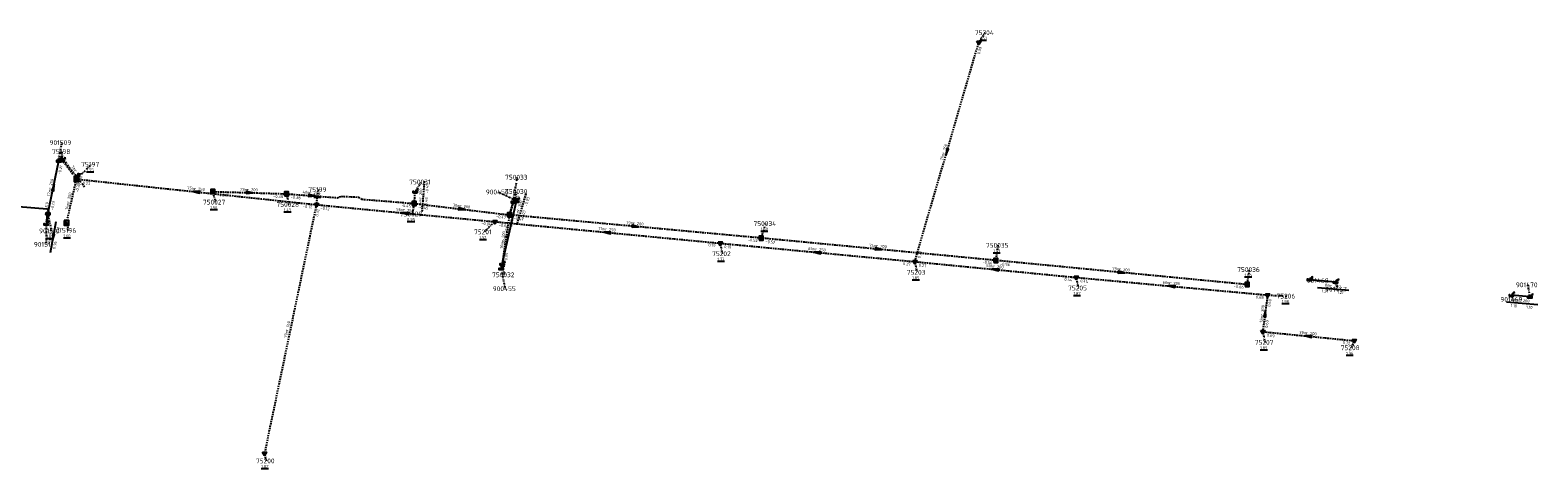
# Model space of a CAD drawing. Extents: x 188323 to 208361, y 565368 to 574910.
# Tile 236 of 256: x 200292 to 200763, y 572050 to 572187. Entities that reach past the tile are written whole.
import ezdxf

# ---------------------------------------------------------------- set-up
doc = ezdxf.new("R2010")
doc.units = 0
for name, pattern in [('BORDER', [1.75, 0.5, -0.25, 0.5, -0.25, 0, -0.25]), ('DASHDOT', [1, 0.5, -0.25, 0, -0.25]), ('DASHED', [0.75, 0.5, -0.25])]:
    doc.linetypes.add(name, pattern=pattern)
doc.layers.get('0').update_dxf_attribs({"linetype": 'CONTINUOUS'})
for name, color, linetype in [('RIO-AFM', 7, 'CONTINUOUS'), ('RIO-BOK', 7, 'CONTINUOUS'), ('RIO-DET', 7, 'CONTINUOUS'), ('RIO-KNP', 7, 'CONTINUOUS'), ('RIO-KNR', 7, 'CONTINUOUS'), ('RIO-LAG', 7, 'CONTINUOUS'), ('RIO-LAG_1B', 7, 'DASHED'), ('RIO-LAG_2B', 7, 'DASHED'), ('RIO-LAG_4', 7, 'BORDER'), ('RIO-LEN', 7, 'CONTINUOUS'), ('RIO-MVD', 1, 'CONTINUOUS'), ('RIO-VRB', 6, 'DASHDOT'), ('RIO-VRH', 7, 'CONTINUOUS')]:
    doc.layers.add(name, color=color, linetype=linetype)
doc.styles.add('RIO-TXT', font='isocp.shx')

# ---------------------------------------------------------------- blocks, each defined once
blk = doc.blocks.new('L_VHR')
blk.add_lwpolyline([(-0.5, 0), (0.5, 0), (-0.5, 0.15), (-0.5, -0.15), (0.5, 0)])
blk = doc.blocks.new('K_IPR')
blk.add_lwpolyline([(-0.5, -0.5), (0.5, -0.5), (0.5, 0.5), (-0.5, 0.5)], close=True)
blk.add_solid([(-0.5, 0.5), (0.5, 0.5), (-0.5, -0.5), (0.5, -0.5)])
at = {"style": 'RIO-TXT', "flags": 1}
blk.add_attdef('KNOOPNAAM', (2, 2), '', height=1, dxfattribs=at)
blk = doc.blocks.new('K_UTB')
blk.add_lwpolyline([(0.5, 0.15), (0.5, -0.3), (-0.5, -0.3), (-0.5, 0.15), (-0.45, 0.15), (-0.45, -0.25), (0, -0.25), (0.45, -0.25), (0.45, 0.15)], close=True)
blk.add_lwpolyline([(0.85, 0.6), (0.55, 0.65), (0.614828, 0.459583), (0.850842, 0.598937)])
blk.add_arc((0.85, -0.25), 0.85, 90, 180)
at = {"style": 'RIO-TXT', "flags": 1}
blk.add_attdef('KNOOPNAAM', (2, 2), '', height=1, dxfattribs=at)
blk = doc.blocks.new('K_RGM')
blk.add_lwpolyline([(-0.6, 0.6), (-0.6, -0.6), (0.6, -0.6), (0.6, 0.6)], close=True)
blk.add_solid([(-0.6, 0.6), (0, 0.6), (-0.6, -0.6), (0, -0.6)])
at = {"style": 'RIO-TXT', "flags": 1}
blk.add_attdef('KNOOPNAAM', (2, 2), '', height=1, dxfattribs=at)
blk = doc.blocks.new('K_OVL')
for points in [[(0.6, 0.6), (-0.6, 0.6), (-0.6, -0.6), (0.6, -0.6)], [(1, 1.25), (0.474823, 0.983111), (0.413034, 1.369554)]]:
    blk.add_lwpolyline(points, close=True)
blk.add_arc((0.81571, 0.439293), 0.83139, 77.193131, 168.854604)
blk.add_solid([(-0.6, 0.6), (0.6, 0.6), (-0.6, -0.6), (0.6, -0.6)])
at = {"style": 'RIO-TXT', "flags": 1}
blk.add_attdef('KNOOPNAAM', (2, 2), '', height=1, dxfattribs=at)
blk = doc.blocks.new('K_IPD')
blk.add_lwpolyline([(-0.496027, 0.307994), (0.503973, 0.307994), (0.003973, -0.558031)], close=True)
blk.add_solid([(-0.496027, 0.307994), (0.503973, 0.307994), (0.003973, -0.558031)])
at = {"style": 'RIO-TXT', "flags": 1}
blk.add_attdef('KNOOPNAAM', (2, 2), '', height=1, dxfattribs=at)
blk = doc.blocks.new('K_IPG')
blk.add_circle((0, 0), 0.5)
for points in [[(0, 0), (-0.5, 0), (-0.433013, 0.25)], [(0, 0), (-0.433013, -0.25), (-0.5, 0)], [(0, 0), (-0.433013, 0.25), (-0.25, 0.433013)], [(0, 0), (-0.25, -0.433013), (-0.433013, -0.25)], [(0, 0), (-0.25, 0.433013), (0, 0.5)], [(0, 0), (0, -0.5), (-0.25, -0.433013)], [(0, 0), (0, 0.5), (0.25, 0.433013)], [(0, 0), (0.25, 0.433013), (0.433013, 0.25)], [(0, 0), (0.433013, 0.25), (0.5, 0)], [(0, 0), (0.5, 0), (0.433013, -0.25)], [(0, 0), (0.433013, -0.25), (0.25, -0.433013)], [(0, 0), (0.25, -0.433013), (0, -0.5)]]:
    blk.add_solid(points)
at = {"style": 'RIO-TXT', "flags": 1}
blk.add_attdef('KNOOPNAAM', (2, 2), '', height=1, dxfattribs=at)
blk = doc.blocks.new('1084_06______750029____750031_')
at = {"layer": 'RIO-LAG_1B'}
blk.add_line((0, 0), (0.73, 9.793), dxfattribs=at)
at = {"layer": 'RIO-AFM', "style": 'RIO-TXT'}
blk.add_text('r 200', height=0.9, rotation=85.7258, dxfattribs=at).set_placement((-0.2137, 3.8567))
at = {"layer": 'RIO-BOK', "style": 'RIO-TXT'}
for p in [(1.8216, 5.5998), (1.5002, 1.2918)]:
    blk.add_text('-0.45', height=0.9, rotation=85.7258, dxfattribs=at).set_placement(p)
at = {"layer": 'RIO-LEN', "style": 'RIO-TXT'}
blk.add_text('4m', height=0.9, rotation=85.7258, dxfattribs=at).set_placement((-0.3342, 2.2411))
blk = doc.blocks.new('1085_06______750030____750033_')
at = {"layer": 'RIO-LAG_1B'}
blk.add_line((0, 0), (2.749, 9.428), dxfattribs=at)
at = {"layer": 'RIO-AFM', "style": 'RIO-TXT'}
blk.add_text('r 200', height=0.9, rotation=73.7377, dxfattribs=at).set_placement((0.5921, 3.8169))
at = {"layer": 'RIO-BOK', "style": 'RIO-TXT'}
for p in [(2.9451, 5.0993), (1.7358, 0.9519)]:
    blk.add_text('-0.03', height=0.9, rotation=73.7377, dxfattribs=at).set_placement(p)
at = {"layer": 'RIO-LEN', "style": 'RIO-TXT'}
blk.add_text('4m', height=0.9, rotation=73.7377, dxfattribs=at).set_placement((0.1386, 2.2617))
blk = doc.blocks.new('1128_06______75197___c275198_')
at = {"layer": 'RIO-LAG_4'}
blk.add_line((0, 0), (-5.981, 7.789), dxfattribs=at)
at = {"layer": 'RIO-AFM', "style": 'RIO-TXT'}
blk.add_text('r 200', height=0.9, rotation=307.5022, dxfattribs=at).set_placement((-3.2511, 5.0564))
at = {"layer": 'RIO-BOK', "style": 'RIO-TXT'}
blk.add_text('0.27', height=0.9, rotation=307.5022, dxfattribs=at).set_placement((-3.2776, 1.9721))
at = {"layer": 'RIO-LEN', "style": 'RIO-TXT'}
blk.add_text('7m', height=0.9, rotation=307.5022, dxfattribs=at).set_placement((-4.2381, 6.341))
blk = doc.blocks.new('1394_90______901468____901467_')
at = {"layer": 'RIO-LAG'}
blk.add_line((0, 0), (9.784, -0.849), dxfattribs=at)
at = {"layer": 'RIO-AFM', "style": 'RIO-TXT'}
blk.add_text('r 200', height=0.9, rotation=355.0095, dxfattribs=at).set_placement((3.859, 0.1673))
at = {"layer": 'RIO-BOK', "style": 'RIO-TXT'}
for p in [(1.2736, -1.5157), (6.1155, -1.9354)]:
    blk.add_text('1.21', height=0.9, rotation=355.0095, dxfattribs=at).set_placement(p)
at = {"layer": 'RIO-LEN', "style": 'RIO-TXT'}
blk.add_text('8m', height=0.9, rotation=355.0095, dxfattribs=at).set_placement((2.245, 0.3073))
blk = doc.blocks.new('1395_90______901470____901469_')
at = {"layer": 'RIO-LAG'}
blk.add_line((0, 0), (-9.782, 0.882), dxfattribs=at)
at = {"layer": 'RIO-AFM', "style": 'RIO-TXT'}
blk.add_text('r 200', height=0.9, rotation=354.8241, dxfattribs=at).set_placement((-5.922, 1.0368))
at = {"layer": 'RIO-BOK', "style": 'RIO-TXT'}
for p in [(-8.5133, -0.6378), (-3.6718, -1.0733)]:
    blk.add_text('1.10', height=0.9, rotation=354.8241, dxfattribs=at).set_placement(p)
at = {"layer": 'RIO-LEN', "style": 'RIO-TXT'}
blk.add_text('6m', height=0.9, rotation=354.8241, dxfattribs=at).set_placement((-7.5355, 1.1819))
blk = doc.blocks.new('1404_90______901510____901511_')
at = {"layer": 'RIO-LAG'}
blk.add_line((0, 0), (-1.781, -9.659), dxfattribs=at)
at = {"layer": 'RIO-VRH', "xscale": 2, "yscale": 2, "zscale": 2, "rotation": 259.5266}
blk.add_blockref('L_VHR', (-0.8905, -4.8295), dxfattribs=at)
at = {"layer": 'RIO-AFM', "style": 'RIO-TXT'}
blk.add_text('r 250', height=0.9, rotation=439.5266, dxfattribs=at).set_placement((-1.5793, -5.8012))
at = {"layer": 'RIO-BOK', "style": 'RIO-TXT'}
for s, p in [('0.41', (0.7292, -3.7551)), ('0.36', (-0.1507, -8.5358))]:
    blk.add_text(s, height=0.9, rotation=439.5266, dxfattribs=at).set_placement(p)
at = {"layer": 'RIO-LEN', "style": 'RIO-TXT'}
blk.add_text('3m', height=0.9, rotation=439.5266, dxfattribs=at).set_placement((-1.8726, -7.3944))

msp = doc.modelspace()

# ---------------------------------------------------------------- linework, layer by layer
at = {"layer": 'RIO-LAG'}
for p, q in [((200297.568, 572129.728), (200301.008, 572146.304)), ((200439.104, 572112.64), (200443.872, 572133.76)), ((200297.568, 572129.728), (200296.992, 572126.592)), ((200691.632, 572109.248), (200699.76, 572108.48)), ((200760.432, 572103.808), (200754.688, 572104.384))]:
    msp.add_line(p, q, dxfattribs=at)
msp.add_lwpolyline([(200231.12, 572133.184), (200231.728, 572136.64), (200232.256, 572137.088), (200238.512, 572136.768), (200260.448, 572134.592), (200263.632, 572134.592), (200266.544, 572133.824), (200297.328, 572131.328), (200297.792, 572130.816), (200297.568, 572129.728)], dxfattribs=at)
at = {"layer": 'RIO-LAG_1B'}
for p, q in [((200349.088, 572136.704), (200372.064, 572136)), ((200412, 572132.992), (200412.272, 572136.64)), ((200412, 572132.992), (200441.744, 572129.408)), ((200441.744, 572129.408), (200442.944, 572133.504)), ((200441.744, 572129.408), (200439.408, 572114.048)), ((200520.368, 572122.176), (200441.744, 572129.408)), ((200593.664, 572115.2), (200520.368, 572122.176)), ((200672.144, 572107.648), (200593.664, 572115.2))]:
    msp.add_line(p, q, dxfattribs=at)
msp.add_lwpolyline([(200372.064, 572136), (200387.936, 572134.784), (200389.184, 572135.232), (200394.56, 572134.976), (200395.536, 572134.336), (200412, 572132.992)], dxfattribs=at)
at = {"layer": 'RIO-LAG_2B'}
for p, q in [((200568.304, 572114.816), (200588.304, 572183.296)), ((200303.392, 572126.912), (200306.496, 572140.608)), ((200306.496, 572140.608), (200381.408, 572132.608)), ((200381.408, 572132.608), (200365.2, 572054.912)), ((200381.408, 572132.608), (200437.104, 572127.296)), ((200437.104, 572127.296), (200507.504, 572120.576)), ((200507.504, 572120.576), (200568.304, 572114.816)), ((200568.304, 572114.816), (200618.704, 572109.888)), ((200618.704, 572109.888), (200678.496, 572104.384)), ((200678.496, 572104.384), (200676.992, 572092.928)), ((200676.992, 572092.928), (200705.6, 572090.112))]:
    msp.add_line(p, q, dxfattribs=at)
at = {"layer": 'RIO-LAG_4'}
msp.add_line((200306.496, 572140.608), (200302.048, 572146.432), dxfattribs=at)
at = {"layer": 'RIO-VRB'}
for p, q in [((200588.3, 572183.3), (200590.2764, 572186.3558)), ((200301.01, 572146.3), (200301.8906, 572151.998)), ((200302.05, 572146.4), (200302.0497, 572149.175)), ((200306.5, 572140.6), (200311.1534, 572145.2053)), ((200349.09, 572136.72), (200349.7971, 572133.4068)), ((200381.4, 572132.6), (200382.1071, 572137.3132)), ((200412.27, 572136.64), (200414.2464, 572139.6958)), ((200441.74, 572129.38), (200444.159, 572136.7286)), ((200442.95, 572133.53), (200444.1776, 572141.1977)), ((200372.06, 572136), (200372.7671, 572132.6868)), ((200412, 572133.02), (200411.2942, 572129.7066)), ((200443.87, 572133.79), (200438.1608, 572136.5662)), ((200297.57, 572129.71), (200298.6241, 572124.4271)), ((200437.1, 572127.3), (200433.8394, 572124.111)), ((200296.99, 572126.57), (200296.9934, 572120.195)), ((200303.4, 572126.9), (200303.9335, 572124.5716)), ((200520.37, 572122.19), (200521.7633, 572126.7194)), ((200507.5, 572120.6), (200508.2071, 572117.2868)), ((200593.66, 572115.22), (200594.3671, 572119.9332)), ((200439.41, 572114.02), (200440.1171, 572110.7068)), ((200568.3, 572114.8), (200569.0071, 572111.4868)), ((200439.11, 572112.63), (200440.3376, 572106.3623)), ((200618.7, 572109.9), (200619.4071, 572106.5868)), ((200672.15, 572107.64), (200672.8571, 572112.3532)), ((200691.63, 572109.22), (200694.5195, 572108.8682)), ((200699.76, 572108.51), (200700.2935, 572106.1816)), ((200678.5, 572104.4), (200684.4827, 572104.045)), ((200754.69, 572104.36), (200755.05, 572103.0165)), ((200760.43, 572103.84), (200759.8955, 572107.5682)), ((200677, 572092.9), (200677.7071, 572089.5868)), ((200705.6, 572090.1), (200704.5496, 572087.91)), ((200365.2, 572054.9), (200365.7335, 572052.5716))]:
    msp.add_line(p, q, dxfattribs=at)

# ---------------------------------------------------------------- block references
at = {"layer": 'RIO-DET'}
for name, p in [('1128_06______75197___c275198_', (200308.992, 572138.112)), ('1084_06______750029____750031_', (200414.496, 572130.496)), ('1085_06______750030____750033_', (200444.24, 572126.848)), ('1404_90______901510____901511_', (200300.064, 572127.232)), ('1394_90______901468____901467_', (200694.128, 572106.752)), ('1395_90______901470____901469_', (200762.928, 572101.312))]:
    msp.add_blockref(name, p, dxfattribs=at)
at = {"layer": 'RIO-KNP', "xscale": 1.25, "yscale": 1.25, "zscale": 1.25}
for name, p in [('K_IPD', (200588.304, 572183.296)), ('K_UTB', (200301.008, 572146.304)), ('K_UTB', (200302.048, 572146.432)), ('K_OVL', (200306.496, 572140.608)), ('K_IPR', (200349.088, 572136.704)), ('K_IPR', (200372.064, 572136)), ('K_UTB', (200412.272, 572136.64)), ('K_IPD', (200381.408, 572132.608)), ('K_IPR', (200412, 572132.992)), ('K_UTB', (200442.944, 572133.504)), ('K_UTB', (200443.872, 572133.76)), ('K_UTB', (200296.992, 572126.592)), ('K_IPG', (200297.568, 572129.728)), ('K_RGM', (200303.392, 572126.912)), ('K_IPD', (200437.104, 572127.296)), ('K_IPR', (200441.744, 572129.408)), ('K_IPR', (200520.368, 572122.176)), ('K_IPD', (200507.504, 572120.576)), ('K_UTB', (200439.104, 572112.64)), ('K_UTB', (200439.408, 572114.048)), ('K_IPD', (200568.304, 572114.816)), ('K_IPR', (200593.664, 572115.2)), ('K_IPD', (200618.704, 572109.888)), ('K_UTB', (200691.632, 572109.248)), ('K_UTB', (200699.76, 572108.48)), ('K_IPR', (200672.144, 572107.648)), ('K_IPD', (200678.496, 572104.384)), ('K_UTB', (200754.688, 572104.384)), ('K_UTB', (200760.432, 572103.808)), ('K_IPD', (200676.992, 572092.928)), ('K_IPD', (200705.6, 572090.112)), ('K_IPD', (200365.2, 572054.912))]:
    msp.add_blockref(name, p, dxfattribs=at)
at = {"layer": 'RIO-VRH'}
for p, xscale, yscale, zscale, rotation in [((200578.3, 572149.05), 2, 2, 2, 253.7163), ((200299.29, 572138.005), 2, 2, 2, 78.2776), ((200343.95, 572136.6), 2, 2, 2, 533.9041), ((200360.575, 572136.36), 2, 2, 2, 358.2048), ((200379.995, 572135.405), 2, 2, 2, 355.7122), ((200297.28, 572128.14), 1.942, 1.942, 1.942, 259.5266), ((200409.25, 572129.95), 2, 2, 2, 534.5651), ((200426.87, 572131.2), 2, 2, 2, 353.0227), ((200472.3, 572123.95), 2, 2, 2, 534.5641), ((200481.055, 572125.785), 2, 2, 2, 354.7759), ((200537.9, 572117.7), 2, 2, 2, 534.5513), ((200557.015, 572118.705), 2, 2, 2, 354.568), ((200593.5, 572112.35), 2, 2, 2, 534.4476), ((200632.905, 572111.43), 2, 2, 2, 354.4844), ((200648.6, 572107.15), 2, 2, 2, 534.7456), ((200677.75, 572098.65), 2, 2, 2, 442.5603), ((200691.3, 572091.5), 2, 2, 2, 534.409)]:
    msp.add_blockref('L_VHR', p, dxfattribs=dict(at, xscale=xscale, yscale=yscale, zscale=zscale, rotation=rotation))

# ---------------------------------------------------------------- texts
at = {"layer": 'RIO-AFM', "style": 'RIO-TXT'}
for s, rotation, p in [('r 160', 73.7163, (200577.593, 572148.4127)), ('r 250', 78.2776, (200298.6359, 572137.313)), ('r 250', 353.904, (200343.1999, 572137.2065)), ('r 200', 358.2048, (200359.7809, 572136.8919)), ('r 200', 355.7122, (200379.2245, 572135.9687)), ('r 250', 77.2422, (200304.2835, 572133.0702)), ('r 200', 353.0227, (200426.1271, 572131.8037)), ('r 250', 354.5651, (200408.4921, 572130.5417)), ('r 200', 354.7759, (200480.2959, 572126.3811)), ('r 200', 441.3662, (200439.9547, 572120.9742)), ('r 350', 77.3144, (200440.8244, 572122.5292)), ('r 250', 354.5641, (200471.5428, 572124.5463)), ('r 250', 354.5513, (200537.1427, 572118.2934)), ('r 200', 354.568, (200556.2576, 572119.3022)), ('r 200', 354.4476, (200592.7431, 572112.9416)), ('r 200', 354.4844, (200632.1488, 572112.0299)), ('r 200', 354.7456, (200647.8405, 572107.7406)), ('r 200', 442.5603, (200677.1462, 572097.9114)), ('r 160', 438.215, (200372.6209, 572093.0635)), ('r 200', 354.409, (200690.5428, 572092.0852))]:
    msp.add_text(s, height=0.9, rotation=rotation, dxfattribs=at).set_placement(p)
at = {"layer": 'RIO-BOK', "style": 'RIO-TXT'}
for s, rotation, p in [('0.39', 73.7163, (200588.6461, 572179.4901)), ('-0.21', 78.2776, (200301.5482, 572142.0001)), ('-0.24', 77.2422, (200306.9605, 572136.2916)), ('-0.23', 353.904, (200307.7442, 572139.06)), ('0.51', 258.1822, (200296.9276, 572133.4819)), ('-0.13', 78.2776, (200299.225, 572130.7964)), ('-0.35', 358.2048, (200350.4461, 572135.2777)), ('-0.38', 358.2048, (200367.9189, 572134.7411)), ('-0.38', 355.7122, (200373.3521, 572134.5001)), ('-0.12', 353.904, (200377.1799, 572131.6882)), ('-0.12', 354.5651, (200382.6618, 572131.0745)), ('-0.45', 355.3491, (200407.8009, 572131.9649)), ('-0.45', 353.0227, (200413.2203, 572131.4611)), ('0.32', 438.215, (200381.9968, 572128.8388)), ('-0.04', 354.5651, (200432.889, 572126.3274)), ('-0.47', 353.0227, (200437.502, 572128.5048)), ('0.05', 441.3662, (200442.5827, 572125.6514)), ('-0.47', 354.7759, (200443.0074, 572127.8592)), ('-0.04', 354.5641, (200438.3618, 572125.7745)), ('0.19', 354.5641, (200503.828, 572119.5859)), ('0.19', 354.5513, (200508.7615, 572119.0742)), ('-0.52', 354.7759, (200516.1645, 572121.2164)), ('-0.52', 354.568, (200521.6319, 572120.6646)), ('0.27', 73.7163, (200570.0362, 572115.7513)), ('0.05', 441.3662, (200441.0034, 572115.195)), ('0.27', 354.5513, (200564.6272, 572113.7806)), ('0.27', 354.4476, (200569.5587, 572113.2719)), ('-0.56', 354.568, (200589.45, 572114.2583)), ('-0.56', 354.4844, (200594.9197, 572113.6927)), ('0.44', 354.4476, (200615.0241, 572108.8808)), ('0.44', 354.7456, (200619.9666, 572108.3785)), ('-0.66', 354.4844, (200667.9395, 572106.6877)), ('0.68', 354.7456, (200674.8303, 572103.3676)), ('0.68', 442.5603, (200679.4228, 572100.6897)), ('0.69', 442.5603, (200678.5685, 572094.1079)), ('0.69', 354.409, (200678.2577, 572091.3711)), ('0.72', 354.409, (200701.922, 572089.0694))]:
    msp.add_text(s, height=0.9, rotation=rotation, dxfattribs=at).set_placement(p)
at = {"layer": 'RIO-KNR', "style": 'RIO-TXT'}
for s, p in [('75204', (200587.0889, 572185.6058)), ('901509', (200298.0656, 572151.248)), ('75198', (200298.8622, 572148.425)), ('75197', (200307.9659, 572144.4553)), ('750033', (200440.3526, 572140.4477)), ('75199', (200378.9196, 572136.5632)), ('750031', (200410.4214, 572138.9458)), ('900456', (200434.3358, 572135.8162)), ('750030', (200440.334, 572135.9786)), ('750027', (200345.9721, 572132.6568)), ('750028', (200368.9421, 572131.9368)), ('750029', (200407.4692, 572128.9566)), ('750034', (200517.9383, 572125.9694)), ('901510', (200294.7991, 572123.6771)), ('75196', (200300.746, 572123.8216)), ('75201', (200430.6519, 572123.361)), ('901511', (200293.1684, 572119.445)), ('75202', (200505.0196, 572116.5368)), ('750035', (200590.5421, 572119.1832)), ('750036', (200669.0321, 572111.6032)), ('750032', (200436.2921, 572109.9568)), ('75203', (200565.8196, 572110.7368)), ('901468', (200690.6945, 572108.1182)), ('901470', (200756.0705, 572106.8182)), ('900455', (200436.5126, 572105.6123)), ('75205', (200616.2196, 572105.8368)), ('75206', (200681.2952, 572103.295)), ('901467', (200696.4685, 572105.4316)), ('901469', (200751.225, 572102.2665)), ('75207', (200674.5196, 572088.8368)), ('75208', (200701.3621, 572087.16)), ('75200', (200362.546, 572051.8216))]:
    msp.add_text(s, height=1.5, dxfattribs=at).set_placement(p)
at = {"layer": 'RIO-LEN', "style": 'RIO-TXT'}
for s, rotation, p in [('71m', 73.7163, (200576.9877, 572146.3392)), ('17m', 78.2776, (200298.1973, 572135.198)), ('75m', 353.904, (200341.052, 572137.4345)), ('23m', 358.2048, (200357.6219, 572136.9582)), ('40m', 355.7122, (200377.0704, 572136.1289)), ('14m', 77.2422, (200303.8068, 572130.9635)), ('30m', 353.0227, (200423.983, 572132.0648)), ('56m', 354.5651, (200406.3417, 572130.7449)), ('79m', 354.7759, (200478.1447, 572126.5764)), ('22m', 77.3144, (200440.3503, 572120.4218)), ('71m', 354.5641, (200469.3924, 572124.7496)), ('16m', 441.3662, (200439.6321, 572118.8384)), ('61m', 354.5513, (200534.9923, 572118.4972)), ('74m', 354.568, (200554.1071, 572119.5053)), ('51m', 354.4476, (200590.5931, 572113.1492)), ('79m', 354.4844, (200629.9987, 572112.2362)), ('60m', 354.7456, (200645.6894, 572107.937)), ('12m', 442.5603, (200676.8682, 572095.7694)), ('79m', 438.215, (200372.1814, 572090.9487)), ('29m', 354.409, (200688.3929, 572092.2943))]:
    msp.add_text(s, height=0.9, rotation=rotation, dxfattribs=at).set_placement(p)
at = {"layer": 'RIO-MVD', "style": 'RIO-TXT'}
for s, p in [('%%U1.51', (200588.7464, 572184.2058)), ('%%U1.60', (200300.5197, 572147.025)), ('%%U1.55', (200309.6234, 572143.0553)), ('%%U1.50', (200348.2671, 572131.2568)), ('%%U1.55', (200380.5771, 572135.1632)), ('%%U1.38', (200442.629, 572134.5786)), ('%%U1.43', (200371.2371, 572130.5368)), ('%%U0.95', (200409.7642, 572127.5566)), ('%%U1.62', (200297.0941, 572122.2771)), ('%%U1.60', (200302.4035, 572122.4216)), ('%%U1.52', (200432.3094, 572121.961)), ('%%U1.60', (200520.2333, 572124.5694)), ('%%U1.73', (200592.8371, 572117.7832)), ('%%U1.73', (200506.6771, 572115.1368)), ('%%U1.85', (200567.4771, 572109.3368)), ('%%U1.85', (200671.3271, 572110.2032)), ('%%U1.87', (200617.8771, 572104.4368)), ('%%U1.98', (200682.9527, 572101.895)), ('%%U1.89', (200676.1771, 572087.4368)), ('%%U1.96', (200703.0196, 572085.76)), ('%%U1.82', (200364.2035, 572050.4216))]:
    msp.add_text(s, height=0.9, dxfattribs=at).set_placement(p)

doc.saveas('drawing.dxf')
